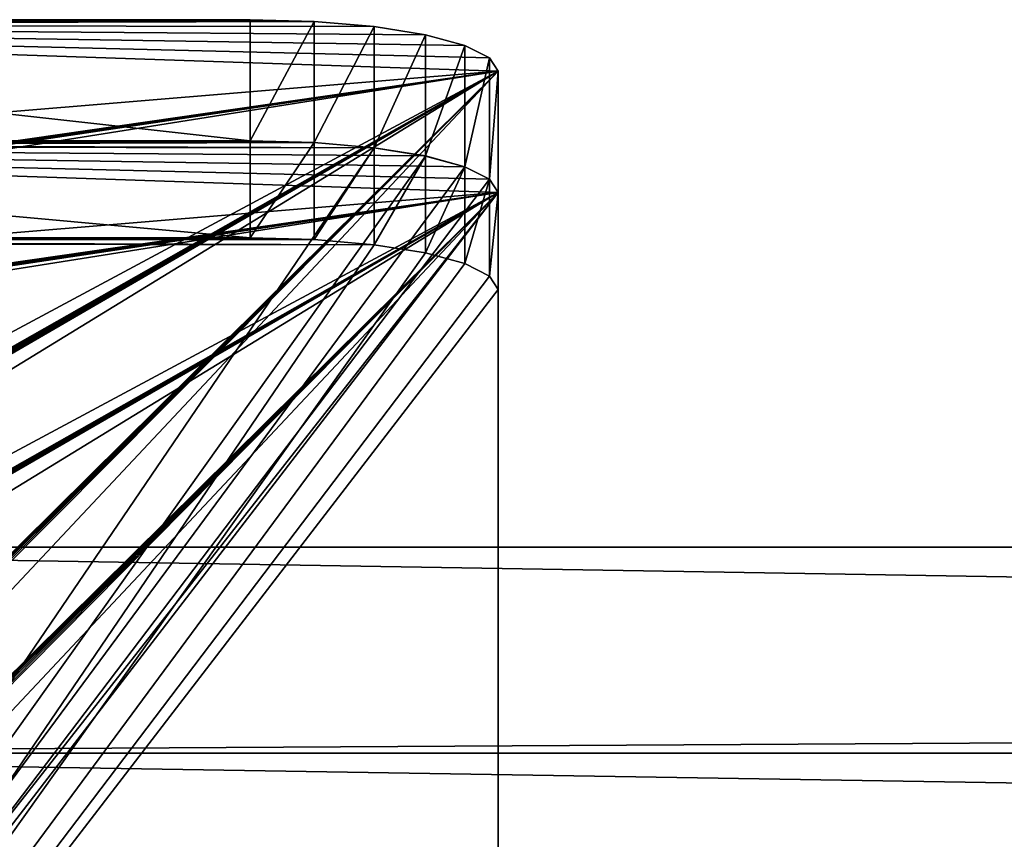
# Model space of a CAD drawing. Extents: x -277 to 1811, y -97 to 1083.
# Tile 39 of 81: x 56 to 96, y 414 to 447. Entities that reach past the tile are written whole.
import ezdxf

# ---------------------------------------------------------------- set-up
doc = ezdxf.new("R2010")
doc.units = 0
doc.header["$LTSCALE"] = 25.4
doc.layers.get('0').update_dxf_attribs({"color": 13, "linetype": 'CONTINUOUS'})
doc.layers.add('STEEL', color=134, linetype='CONTINUOUS')
doc.layers.add('WOOD', color=36, linetype='CONTINUOUS')

# ---------------------------------------------------------------- blocks, each defined once
blk = doc.blocks.new('LVI294_01A_03_011')
at = {"color": 0}
for p, q in [((-27, 4, -163.42), (-27, 4, 174.46)), ((-26.659, 4, -166.008), (-27, 4, -163.42)), ((-27, 4, -163.42), (-27, 4, 174.46)), ((-27, 4, -163.42), (-27, 0, -163.42)), ((-26.659, 0, -166.008), (-27, 4, -163.42)), ((-26.659, 4, -166.008), (-27, 4, -163.42)), ((-26.659, 0, -166.008), (-27, 4, -163.42)), ((-27, 4, -163.42), (-27, 0, -163.42)), ((-25.66, 4, -168.42), (-26.659, 4, -166.008)), ((-25.66, 0, -168.42), (-26.659, 4, -166.008)), ((-25.66, 4, -168.42), (-26.659, 4, -166.008)), ((-25.66, 0, -168.42), (-26.659, 4, -166.008)), ((-26.659, 0, -166.008), (-26.659, 4, -166.008)), ((-26.659, 0, -166.008), (-26.659, 4, -166.008)), ((-24.071, 4, -170.491), (-25.66, 4, -168.42)), ((-24.071, 0, -170.491), (-25.66, 4, -168.42)), ((-24.071, 4, -170.491), (-25.66, 4, -168.42)), ((-24.071, 0, -170.491), (-25.66, 4, -168.42)), ((-25.66, 0, -168.42), (-25.66, 4, -168.42)), ((-25.66, 0, -168.42), (-25.66, 4, -168.42)), ((-22, 4, -172.08), (-24.071, 4, -170.491)), ((-22, 0, -172.08), (-24.071, 4, -170.491)), ((-22, 4, -172.08), (-24.071, 4, -170.491)), ((-22, 0, -172.08), (-24.071, 4, -170.491)), ((-24.071, 0, -170.491), (-24.071, 4, -170.491)), ((-24.071, 0, -170.491), (-24.071, 4, -170.491)), ((-19.588, 4, -173.079), (-22, 4, -172.08)), ((-19.588, 0, -173.079), (-22, 4, -172.08)), ((-19.588, 4, -173.079), (-22, 4, -172.08)), ((-19.588, 0, -173.079), (-22, 4, -172.08)), ((-22, 0, -172.08), (-22, 4, -172.08)), ((-22, 0, -172.08), (-22, 4, -172.08)), ((-17, 4, -173.42), (-19.588, 4, -173.079)), ((-17, 0, -173.42), (-19.588, 4, -173.079)), ((-17, 4, -173.42), (-19.588, 4, -173.079)), ((-17, 0, -173.42), (-19.588, 4, -173.079)), ((-19.588, 0, -173.079), (-19.588, 4, -173.079)), ((-19.588, 0, -173.079), (-19.588, 4, -173.079)), ((26, 4, -173.42), (-17, 4, -173.42)), ((26, 4, -173.42), (-17, 4, -173.42)), ((-17, 0, -173.42), (-17, 4, -173.42)), ((-17, 0, -173.42), (-17, 4, -173.42)), ((-27, 0, 174.46), (-27, 0, -163.42)), ((-27, 0, -163.42), (-26.659, 0, -166.008)), ((-27, 0, 174.46), (-27, 0, -163.42)), ((-27, 0, -163.42), (-26.659, 0, -166.008)), ((-26.659, 0, -166.008), (-25.66, 0, -168.42)), ((-26.659, 0, -166.008), (-25.66, 0, -168.42)), ((-25.66, 0, -168.42), (-24.071, 0, -170.491)), ((-25.66, 0, -168.42), (-24.071, 0, -170.491)), ((-24.071, 0, -170.491), (-22, 0, -172.08)), ((-24.071, 0, -170.491), (-22, 0, -172.08)), ((-22, 0, -172.08), (-19.588, 0, -173.079)), ((-22, 0, -172.08), (-19.588, 0, -173.079)), ((-19.588, 0, -173.079), (-17, 0, -173.42)), ((-19.588, 0, -173.079), (-17, 0, -173.42)), ((-17, 0, -173.42), (26, 0, -173.42)), ((-17, 0, -173.42), (26, 0, -173.42))]:
    blk.add_line(p, q, dxfattribs=at)
at = {"color": 253}
mesh = blk.add_polyface(dxfattribs=at)
corners = [(-19.588, 4, -173.079), (26, 4, -173.42), (-17, 4, -173.42), (26.259, 4, -173.386), (26.5, 4, -173.286), (26.707, 4, -173.127), (26.866, 4, -172.92), (-22, 4, -172.08), (26.966, 4, -172.679), (27, 4, -172.42), (27, 4, 174.46), (-24.071, 4, -170.491), (-25.66, 4, -168.42), (-26.659, 4, -166.008), (-27, 4, -163.42), (-27, 4, 174.46)]
mesh.append_faces([[corners[k] for k in face] for face in [(0, 1, 2), (10, 14, 15)]], dxfattribs={"vtx0": -1, "color": 253})
mesh.append_faces([[corners[k] for k in face] for face in [(1, 0, 3), (3, 0, 4), (4, 0, 5), (5, 0, 6), (6, 7, 8), (8, 7, 9), (9, 7, 10)]], dxfattribs={"vtx0": -1, "vtx1": -1, "color": 253})
mesh.append_faces([[corners[k] for k in face] for face in [(6, 0, 7), (10, 7, 11), (10, 11, 12), (10, 12, 13), (10, 13, 14)]], dxfattribs={"vtx0": -1, "vtx2": -1, "color": 253})
mesh = blk.add_polyface(dxfattribs=at)
corners = [(-27, 0, 174.46), (-27, 4, -163.42), (-27, 0, -163.42), (-27, 4, 174.46)]
mesh.append_faces([[corners[k] for k in face] for face in [(0, 1, 2), (1, 0, 3)]], dxfattribs={"vtx0": -1, "color": 253})
mesh = blk.add_polyface(dxfattribs=at)
corners = [(-26.659, 4, -166.008), (-26.659, 0, -166.008), (-27, 4, -163.42)]
mesh.append_faces([[corners[k] for k in face] for face in [(0, 1, 2)]], dxfattribs={"color": 253})
mesh = blk.add_polyface(dxfattribs=at)
corners = [(-27, 4, -163.42), (-26.659, 0, -166.008), (-27, 0, -163.42)]
mesh.append_faces([[corners[k] for k in face] for face in [(0, 1, 2)]], dxfattribs={"color": 253})
mesh = blk.add_polyface(dxfattribs=at)
corners = [(-26.659, 4, -166.008), (-25.66, 4, -168.42), (-25.66, 0, -168.42)]
mesh.append_faces([[corners[k] for k in face] for face in [(0, 1, 2)]], dxfattribs={"color": 253})
mesh = blk.add_polyface(dxfattribs=at)
corners = [(-26.659, 4, -166.008), (-25.66, 0, -168.42), (-26.659, 0, -166.008)]
mesh.append_faces([[corners[k] for k in face] for face in [(0, 1, 2)]], dxfattribs={"color": 253})
mesh = blk.add_polyface(dxfattribs=at)
corners = [(-25.66, 4, -168.42), (-24.071, 4, -170.491), (-24.071, 0, -170.491)]
mesh.append_faces([[corners[k] for k in face] for face in [(0, 1, 2)]], dxfattribs={"color": 253})
mesh = blk.add_polyface(dxfattribs=at)
corners = [(-25.66, 4, -168.42), (-24.071, 0, -170.491), (-25.66, 0, -168.42)]
mesh.append_faces([[corners[k] for k in face] for face in [(0, 1, 2)]], dxfattribs={"color": 253})
mesh = blk.add_polyface(dxfattribs=at)
corners = [(-22, 0, -172.08), (-24.071, 4, -170.491), (-22, 4, -172.08)]
mesh.append_faces([[corners[k] for k in face] for face in [(0, 1, 2)]], dxfattribs={"color": 253})
mesh = blk.add_polyface(dxfattribs=at)
corners = [(-22, 0, -172.08), (-24.071, 0, -170.491), (-24.071, 4, -170.491)]
mesh.append_faces([[corners[k] for k in face] for face in [(0, 1, 2)]], dxfattribs={"color": 253})
mesh = blk.add_polyface(dxfattribs=at)
corners = [(-19.588, 0, -173.079), (-22, 4, -172.08), (-19.588, 4, -173.079)]
mesh.append_faces([[corners[k] for k in face] for face in [(0, 1, 2)]], dxfattribs={"color": 253})
mesh = blk.add_polyface(dxfattribs=at)
corners = [(-19.588, 0, -173.079), (-22, 0, -172.08), (-22, 4, -172.08)]
mesh.append_faces([[corners[k] for k in face] for face in [(0, 1, 2)]], dxfattribs={"color": 253})
mesh = blk.add_polyface(dxfattribs=at)
corners = [(-17, 0, -173.42), (-19.588, 4, -173.079), (-17, 4, -173.42)]
mesh.append_faces([[corners[k] for k in face] for face in [(0, 1, 2)]], dxfattribs={"color": 253})
mesh = blk.add_polyface(dxfattribs=at)
corners = [(-17, 0, -173.42), (-19.588, 0, -173.079), (-19.588, 4, -173.079)]
mesh.append_faces([[corners[k] for k in face] for face in [(0, 1, 2)]], dxfattribs={"color": 253})
mesh = blk.add_polyface(dxfattribs=at)
corners = [(26, 4, -173.42), (-17, 0, -173.42), (-17, 4, -173.42), (26, 0, -173.42)]
mesh.append_faces([[corners[k] for k in face] for face in [(0, 1, 2), (1, 0, 3)]], dxfattribs={"vtx0": -1, "color": 253})
mesh = blk.add_polyface(dxfattribs=at)
corners = [(26.259, 0, -173.386), (-17, 0, -173.42), (26, 0, -173.42), (-19.588, 0, -173.079), (26.5, 0, -173.286), (26.707, 0, -173.127), (26.866, 0, -172.92), (-22, 0, -172.08), (26.966, 0, -172.679), (27, 0, -172.42), (27, 0, 174.46), (-24.071, 0, -170.491), (-25.66, 0, -168.42), (-26.659, 0, -166.008), (-27, 0, -163.42), (-27, 0, 174.46)]
mesh.append_faces([[corners[k] for k in face] for face in [(0, 1, 2), (14, 10, 15)]], dxfattribs={"vtx0": -1, "color": 253})
mesh.append_faces([[corners[k] for k in face] for face in [(1, 0, 3), (3, 6, 7), (7, 10, 11), (11, 10, 12), (12, 10, 13), (13, 10, 14)]], dxfattribs={"vtx0": -1, "vtx1": -1, "color": 253})
mesh.append_faces([[corners[k] for k in face] for face in [(3, 0, 4), (3, 4, 5), (3, 5, 6), (7, 6, 8), (7, 8, 9), (7, 9, 10)]], dxfattribs={"vtx0": -1, "vtx2": -1, "color": 253})
blk = doc.blocks.new('LVI294_01A_02_02_DREWNO')
at = {"color": 0}
for p, q in [((0, 0, 1488), (0, 0)), ((0, 0, 1488), (0, 0)), ((40, 0), (40, 0, 1488)), ((40, 0), (40, 0, 1488))]:
    blk.add_line(p, q, dxfattribs=at)
at = {"color": 253}
mesh = blk.add_polyface(dxfattribs=at)
corners = [(0, 25, 1488), (0, 0), (0, 0, 1488), (0, 25)]
mesh.append_faces([[corners[k] for k in face] for face in [(0, 1, 2), (1, 0, 3)]], dxfattribs={"vtx0": -1, "color": 253})
mesh = blk.add_polyface(dxfattribs=at)
corners = [(40, 0), (40, 25, 1488), (40, 0, 1488), (40, 25)]
mesh.append_faces([[corners[k] for k in face] for face in [(0, 1, 2), (1, 0, 3)]], dxfattribs={"vtx0": -1, "color": 253})
mesh = blk.add_polyface(dxfattribs=at)
corners = [(40, 0, 1488), (0, 0), (40, 0), (0, 0, 1488)]
mesh.append_faces([[corners[k] for k in face] for face in [(0, 1, 2), (1, 0, 3)]], dxfattribs={"vtx0": -1, "color": 253})
blk = doc.blocks.new('LVI294_01A_03')
at = {"color": 0, "extrusion": (1.52999e-15, 0.207912, -0.978148), "rotation": 179.9999999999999}
blk.add_blockref('LVI294_01A_03_011', (-876, 729.633, -158.897), dxfattribs=at)
at = {"color": 0, "extrusion": (-1, 7.68269e-15, -2.7036e-15), "rotation": 77.99999999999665}
blk.add_blockref('LVI294_01A_02_02_DREWNO', (-665.387, 378.94, -901.5), dxfattribs=at)
blk = doc.blocks.new('LVI294_01A_01_03')
at = {"color": 0}
for p, q in [((361.443, 432.787, -7.412), (361.514, 433.12, -10)), ((361.443, 432.787, -7.412), (361.514, 433.12, -10)), ((361.514, 433.12, -10), (361.514, 433.12, -54)), ((366.404, 432.08, -10), (361.514, 433.12, -10)), ((361.514, 433.12, -10), (366.333, 431.747, -7.412)), ((361.514, 433.12, -10), (366.333, 431.747, -7.412)), ((361.514, 433.12, -10), (361.514, 433.12, -54)), ((366.404, 432.08, -10), (361.514, 433.12, -10)), ((361.235, 431.81, -5), (361.443, 432.787, -7.412)), ((361.235, 431.81, -5), (361.443, 432.787, -7.412)), ((361.443, 432.787, -7.412), (366.333, 431.747, -7.412)), ((361.443, 432.787, -7.412), (366.333, 431.747, -7.412)), ((361.443, 432.787, -7.412), (366.126, 430.77, -5)), ((361.443, 432.787, -7.412), (366.126, 430.77, -5)), ((366.404, 432.08, -10), (366.333, 431.747, -7.412)), ((366.404, 432.08, -10), (366.333, 431.747, -7.412)), ((366.404, 432.08, -54), (366.404, 432.08, -10)), ((366.404, 432.08, -54), (366.404, 432.08, -10)), ((360.905, 430.255, -2.929), (361.235, 431.81, -5)), ((360.905, 430.255, -2.929), (361.235, 431.81, -5)), ((361.235, 431.81, -5), (366.126, 430.77, -5)), ((361.235, 431.81, -5), (366.126, 430.77, -5)), ((361.235, 431.81, -5), (365.795, 429.215, -2.929)), ((361.235, 431.81, -5), (365.795, 429.215, -2.929)), ((366.333, 431.747, -7.412), (366.126, 430.77, -5)), ((366.333, 431.747, -7.412), (366.126, 430.77, -5)), ((366.126, 430.77, -5), (365.795, 429.215, -2.929)), ((366.126, 430.77, -5), (365.795, 429.215, -2.929)), ((360.474, 428.229, -1.34), (360.905, 430.255, -2.929)), ((360.474, 428.229, -1.34), (360.905, 430.255, -2.929)), ((360.905, 430.255, -2.929), (365.795, 429.215, -2.929)), ((360.905, 430.255, -2.929), (365.795, 429.215, -2.929)), ((360.905, 430.255, -2.929), (365.365, 427.19, -1.34)), ((360.905, 430.255, -2.929), (365.365, 427.19, -1.34)), ((365.795, 429.215, -2.929), (365.365, 427.19, -1.34)), ((365.795, 429.215, -2.929), (365.365, 427.19, -1.34)), ((359.973, 425.87, -0.341), (360.474, 428.229, -1.34)), ((359.973, 425.87, -0.341), (360.474, 428.229, -1.34)), ((360.474, 428.229, -1.34), (365.365, 427.19, -1.34)), ((360.474, 428.229, -1.34), (365.365, 427.19, -1.34)), ((360.474, 428.229, -1.34), (364.863, 424.831, -0.341)), ((360.474, 428.229, -1.34), (364.863, 424.831, -0.341)), ((365.365, 427.19, -1.34), (364.863, 424.831, -0.341)), ((365.365, 427.19, -1.34), (364.863, 424.831, -0.341)), ((359.434, 423.338), (359.973, 425.87, -0.341)), ((359.434, 423.338), (359.973, 425.87, -0.341)), ((359.973, 425.87, -0.341), (364.863, 424.831, -0.341)), ((359.973, 425.87, -0.341), (364.863, 424.831, -0.341)), ((359.973, 425.87, -0.341), (364.325, 422.299)), ((359.973, 425.87, -0.341), (364.325, 422.299)), ((364.863, 424.831, -0.341), (364.325, 422.299)), ((364.863, 424.831, -0.341), (364.325, 422.299)), ((289.285, 93.313), (359.434, 423.338)), ((289.285, 93.313), (359.434, 423.338)), ((359.434, 423.338), (364.325, 422.299)), ((359.434, 423.338), (364.325, 422.299)), ((364.325, 422.299), (294.176, 92.273)), ((364.325, 422.299), (294.176, 92.273))]:
    blk.add_line(p, q, dxfattribs=at)
at = {"color": 253}
mesh = blk.add_polyface(dxfattribs=at)
corners = [(325.76, 264.912, -58.259), (325.753, 264.879, -58), (325.753, 264.879, -55), (359.434, 423.338), (289.285, 93.313, -55), (289.285, 93.313), (300.803, 147.501, -55), (300.803, 147.501, -58), (300.81, 147.534, -58.259), (300.831, 147.632, -58.5), (300.864, 147.787, -58.707), (300.907, 147.99, -58.866), (300.957, 148.226, -58.966), (304.962, 167.064, -55), (301.011, 148.479, -59), (304.754, 166.086, -59), (304.807, 166.339, -58.966), (304.858, 166.575, -58.866), (304.901, 166.777, -58.707), (304.934, 166.933, -58.5), (304.954, 167.03, -58.259), (325.781, 265.01, -58.5), (325.814, 265.165, -58.707), (325.857, 265.368, -58.866), (325.907, 265.604, -58.966), (325.961, 265.857, -59), (329.911, 284.442, -55), (329.703, 283.463, -59), (329.757, 283.717, -58.966), (329.807, 283.952, -58.866), (329.85, 284.155, -58.707), (329.883, 284.31, -58.5), (329.904, 284.408, -58.259), (350.702, 382.256, -55), (350.702, 382.256, -58), (350.709, 382.29, -58.259), (350.73, 382.387, -58.5), (350.763, 382.543, -58.707), (350.806, 382.745, -58.866), (350.856, 382.981, -58.966), (350.91, 383.234, -59), (354.86, 401.819, -55), (354.652, 400.841, -59), (354.706, 401.094, -58.966), (354.756, 401.33, -58.866), (354.799, 401.533, -58.707), (354.833, 401.688, -58.5), (354.853, 401.786, -58.259), (361.306, 432.142, -55), (359.973, 425.87, -0.341), (360.474, 428.229, -1.34), (360.905, 430.255, -2.929), (361.235, 431.81, -5), (361.443, 432.787, -7.412), (361.359, 432.395, -54.966), (361.41, 432.631, -54.866), (361.453, 432.833, -54.707), (361.514, 433.12, -10), (361.486, 432.989, -54.5), (361.506, 433.087, -54.259), (361.514, 433.12, -54), (354.86, 401.819, -58), (329.911, 284.442, -58), (304.962, 167.064, -58)]
mesh.append_faces([[corners[k] for k in face] for face in [(3, 4, 5), (59, 57, 60)]], dxfattribs={"vtx0": -1, "color": 253})
mesh.append_faces([[corners[k] for k in face] for face in [(4, 3, 6), (6, 3, 7), (7, 3, 8), (8, 3, 9), (9, 3, 10), (10, 3, 11), (11, 3, 12), (12, 13, 14), (14, 13, 15), (15, 13, 16), (16, 13, 17), (17, 13, 18), (18, 13, 19), (19, 13, 20), (13, 3, 2), (0, 3, 21), (21, 3, 22), (22, 3, 23), (23, 3, 24), (24, 3, 25), (25, 26, 27), (27, 26, 28), (28, 26, 29), (29, 26, 30), (30, 26, 31), (31, 26, 32), (26, 3, 33), (33, 3, 34), (34, 3, 35), (35, 3, 36), (36, 3, 37), (37, 3, 38), (38, 3, 39), (39, 3, 40), (40, 41, 42), (42, 41, 43), (43, 41, 44), (44, 41, 45), (45, 41, 46), (46, 41, 47), (41, 3, 48), (48, 53, 54), (54, 53, 55), (55, 53, 56), (56, 57, 58), (58, 57, 59)]], dxfattribs={"vtx0": -1, "vtx1": -1, "color": 253})
mesh.append_faces([[corners[k] for k in face] for face in [(12, 3, 13), (2, 3, 0), (25, 3, 26), (40, 3, 41)]], dxfattribs={"vtx0": -1, "vtx1": -1, "vtx2": -1, "color": 253})
mesh.append_faces([[corners[k] for k in face] for face in [(48, 3, 49), (48, 49, 50), (48, 50, 51), (48, 51, 52), (48, 52, 53), (56, 53, 57)]], dxfattribs={"vtx0": -1, "vtx2": -1, "color": 253})
mesh.append_faces([[corners[k] for k in face] for face in [(61, 47, 41), (62, 32, 26), (63, 20, 13)]], dxfattribs={"vtx1": -1, "color": 253})
mesh.append_faces([[corners[k] for k in face] for face in [(0, 1, 2)]], dxfattribs={"vtx2": -1, "color": 253})
mesh = blk.add_polyface(dxfattribs=at)
corners = [(366.333, 431.747, -7.412), (361.514, 433.12, -10), (361.443, 432.787, -7.412)]
mesh.append_faces([[corners[k] for k in face] for face in [(0, 1, 2)]], dxfattribs={"color": 253})
mesh = blk.add_polyface(dxfattribs=at)
corners = [(366.333, 431.747, -7.412), (366.404, 432.08, -10), (361.514, 433.12, -10)]
mesh.append_faces([[corners[k] for k in face] for face in [(0, 1, 2)]], dxfattribs={"color": 253})
mesh = blk.add_polyface(dxfattribs=at)
corners = [(361.514, 433.12, -10), (366.404, 432.08, -54), (361.514, 433.12, -54), (366.404, 432.08, -10)]
mesh.append_faces([[corners[k] for k in face] for face in [(0, 1, 2), (1, 0, 3)]], dxfattribs={"vtx0": -1, "color": 253})
mesh = blk.add_polyface(dxfattribs=at)
corners = [(366.126, 430.77, -5), (361.443, 432.787, -7.412), (361.235, 431.81, -5)]
mesh.append_faces([[corners[k] for k in face] for face in [(0, 1, 2)]], dxfattribs={"color": 253})
mesh = blk.add_polyface(dxfattribs=at)
corners = [(366.126, 430.77, -5), (366.333, 431.747, -7.412), (361.443, 432.787, -7.412)]
mesh.append_faces([[corners[k] for k in face] for face in [(0, 1, 2)]], dxfattribs={"color": 253})
mesh = blk.add_polyface(dxfattribs=at)
corners = [(305.701, 146.495, -58.259), (305.694, 146.461, -55), (305.694, 146.461, -58), (309.852, 166.024, -58), (309.852, 166.024, -55), (309.845, 165.991, -58.259), (355.6, 381.25, -58.259), (355.593, 381.217, -55), (355.593, 381.217, -58), (294.176, 92.273), (294.176, 92.273, -55), (364.325, 422.299), (305.722, 146.592, -58.5), (305.755, 146.748, -58.707), (305.798, 146.95, -58.866), (305.848, 147.186, -58.966), (305.902, 147.439, -59), (309.644, 165.046, -59), (309.698, 165.299, -58.966), (309.748, 165.535, -58.866), (309.791, 165.738, -58.707), (309.824, 165.893, -58.5), (330.643, 263.839, -55), (330.643, 263.839, -58), (330.651, 263.872, -58.259), (330.671, 263.97, -58.5), (330.704, 264.126, -58.707), (330.747, 264.328, -58.866), (330.798, 264.564, -58.966), (330.851, 264.817, -59), (334.802, 283.402, -55), (334.594, 282.424, -59), (334.648, 282.677, -58.966), (334.698, 282.913, -58.866), (334.741, 283.115, -58.707), (334.774, 283.271, -58.5), (334.795, 283.369, -58.259), (334.802, 283.402, -58), (355.621, 381.348, -58.5), (355.654, 381.503, -58.707), (355.697, 381.706, -58.866), (355.747, 381.942, -58.966), (355.801, 382.195, -59), (359.751, 400.78, -55), (359.543, 399.802, -59), (359.597, 400.055, -58.966), (359.647, 400.291, -58.866), (359.69, 400.493, -58.707), (359.723, 400.649, -58.5), (359.744, 400.746, -58.259), (359.751, 400.78, -58), (366.196, 431.102, -55), (364.863, 424.831, -0.341), (365.365, 427.19, -1.34), (365.795, 429.215, -2.929), (366.126, 430.77, -5), (366.333, 431.747, -7.412), (366.25, 431.355, -54.966), (366.3, 431.591, -54.866), (366.343, 431.794, -54.707), (366.404, 432.08, -10), (366.376, 431.949, -54.5), (366.397, 432.047, -54.259), (366.404, 432.08, -54)]
mesh.append_faces([[corners[k] for k in face] for face in [(0, 1, 2), (6, 7, 8), (1, 9, 10), (30, 36, 37), (43, 49, 50), (60, 62, 63)]], dxfattribs={"vtx0": -1, "color": 253})
mesh.append_faces([[corners[k] for k in face] for face in [(9, 1, 11), (11, 51, 52), (52, 51, 53), (53, 51, 54), (54, 51, 55), (55, 51, 56), (56, 59, 60)]], dxfattribs={"vtx0": -1, "vtx1": -1, "color": 253})
mesh.append_faces([[corners[k] for k in face] for face in [(11, 1, 0), (11, 15, 4), (11, 29, 30), (11, 7, 6), (11, 42, 43)]], dxfattribs={"vtx0": -1, "vtx1": -1, "vtx2": -1, "color": 253})
mesh.append_faces([[corners[k] for k in face] for face in [(11, 0, 12), (11, 12, 13), (11, 13, 14), (11, 14, 15), (4, 15, 16), (4, 16, 17), (4, 17, 18), (4, 18, 19), (4, 19, 20), (4, 20, 21), (4, 21, 5), (11, 4, 22), (11, 22, 23), (11, 23, 24), (11, 24, 25), (11, 25, 26), (11, 26, 27), (11, 27, 28), (11, 28, 29), (30, 29, 31), (30, 31, 32), (30, 32, 33), (30, 33, 34), (30, 34, 35), (30, 35, 36), (11, 30, 7), (11, 6, 38), (11, 38, 39), (11, 39, 40), (11, 40, 41), (11, 41, 42), (43, 42, 44), (43, 44, 45), (43, 45, 46), (43, 46, 47), (43, 47, 48), (43, 48, 49), (11, 43, 51), (56, 51, 57), (56, 57, 58), (56, 58, 59), (60, 59, 61), (60, 61, 62)]], dxfattribs={"vtx0": -1, "vtx2": -1, "color": 253})
mesh.append_faces([[corners[k] for k in face] for face in [(3, 4, 5)]], dxfattribs={"vtx1": -1, "color": 253})
mesh = blk.add_polyface(dxfattribs=at)
corners = [(365.795, 429.215, -2.929), (361.235, 431.81, -5), (360.905, 430.255, -2.929)]
mesh.append_faces([[corners[k] for k in face] for face in [(0, 1, 2)]], dxfattribs={"color": 253})
mesh = blk.add_polyface(dxfattribs=at)
corners = [(365.795, 429.215, -2.929), (366.126, 430.77, -5), (361.235, 431.81, -5)]
mesh.append_faces([[corners[k] for k in face] for face in [(0, 1, 2)]], dxfattribs={"color": 253})
mesh = blk.add_polyface(dxfattribs=at)
corners = [(365.365, 427.19, -1.34), (360.905, 430.255, -2.929), (360.474, 428.229, -1.34)]
mesh.append_faces([[corners[k] for k in face] for face in [(0, 1, 2)]], dxfattribs={"color": 253})
mesh = blk.add_polyface(dxfattribs=at)
corners = [(365.795, 429.215, -2.929), (360.905, 430.255, -2.929), (365.365, 427.19, -1.34)]
mesh.append_faces([[corners[k] for k in face] for face in [(0, 1, 2)]], dxfattribs={"color": 253})
mesh = blk.add_polyface(dxfattribs=at)
corners = [(364.863, 424.831, -0.341), (360.474, 428.229, -1.34), (359.973, 425.87, -0.341)]
mesh.append_faces([[corners[k] for k in face] for face in [(0, 1, 2)]], dxfattribs={"color": 253})
mesh = blk.add_polyface(dxfattribs=at)
corners = [(365.365, 427.19, -1.34), (360.474, 428.229, -1.34), (364.863, 424.831, -0.341)]
mesh.append_faces([[corners[k] for k in face] for face in [(0, 1, 2)]], dxfattribs={"color": 253})
mesh = blk.add_polyface(dxfattribs=at)
corners = [(364.325, 422.299), (359.973, 425.87, -0.341), (359.434, 423.338)]
mesh.append_faces([[corners[k] for k in face] for face in [(0, 1, 2)]], dxfattribs={"color": 253})
mesh = blk.add_polyface(dxfattribs=at)
corners = [(364.863, 424.831, -0.341), (359.973, 425.87, -0.341), (364.325, 422.299)]
mesh.append_faces([[corners[k] for k in face] for face in [(0, 1, 2)]], dxfattribs={"color": 253})
mesh = blk.add_polyface(dxfattribs=at)
corners = [(294.176, 92.273), (359.434, 423.338), (289.285, 93.313), (364.325, 422.299)]
mesh.append_faces([[corners[k] for k in face] for face in [(0, 1, 2), (1, 0, 3)]], dxfattribs={"vtx0": -1, "color": 253})
blk = doc.blocks.new('LVI294_01A_01')
at = {"color": 0, "extrusion": (-1, 7.84414e-15, -4.18279e-15), "rotation": 359.9999999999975}
blk.add_blockref('LVI294_01A_01_03', (-1001.197, 42.803, 17), dxfattribs=at)

msp = doc.modelspace()

# ---------------------------------------------------------------- block references
at = {"layer": 'STEEL', "color": 0, "rotation": 180}
msp.add_blockref('LVI294_01A_01', (58.536, 1082.154, 367.197), dxfattribs=at)
at = {"layer": 'WOOD', "color": 0, "rotation": 180}
msp.add_blockref('LVI294_01A_03', (924.536, 1083.154, 367.197), dxfattribs=at)

doc.saveas('drawing.dxf')
